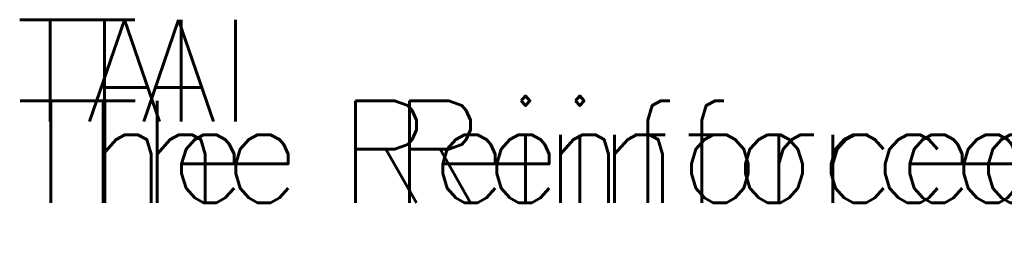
# Model space of a CAD drawing. Extents: x -21 to 1164, y -17 to 483.
# Tile 12 of 14: x 67 to 251, y 390 to 430. Entities that reach past the tile are written whole.
import ezdxf

# ---------------------------------------------------------------- set-up
doc = ezdxf.new("R2010")
doc.units = 0
doc.header["$MEASUREMENT"] = 0
doc.layers.add('TRASH', color=1, linetype='CONTINUOUS')
doc.layers.add('TUBES', color=1, linetype='CONTINUOUS')
doc.styles.add('TXT_SHX', font='txt.shx')

msp = doc.modelspace()

# ---------------------------------------------------------------- texts
at = {"layer": 'TRASH', "color": 3, "linetype": 'CONTINUOUS', "style": 'TXT_SHX'}
for s, p in [('TAI', (76.22, 411.44)), ('TAI', (76.22, 411.44)), ('The Reinforced Earth Company', (76.29, 396.33)), ('The Reinforced Earth Company', (76.29, 396.33))]:
    msp.add_text(s, height=19, dxfattribs=at).set_placement(p)
at = {"layer": 'TUBES', "color": 3, "linetype": 'CONTINUOUS', "style": 'TXT_SHX'}
for s, p in [('TAI', (66.13, 411.44)), ('The Reinforced Earth Company', (66.2, 396.33))]:
    msp.add_text(s, height=19, dxfattribs=at).set_placement(p)

doc.saveas('drawing.dxf')
